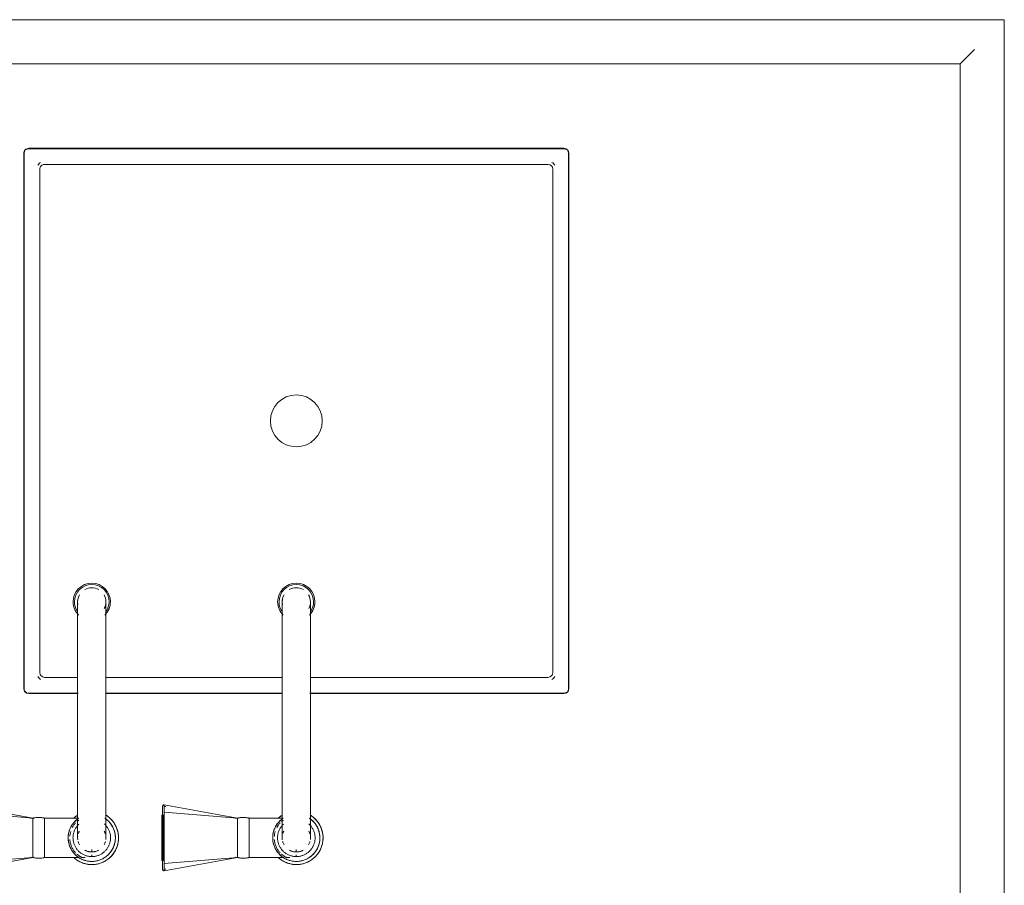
# Model space of a CAD drawing. Header units: millimetres. Extents: x -281 to 121694, y -16481 to 65128.
# Tile 10 of 256: x 14864 to 15490, y 11490 to 12040. Entities that reach past the tile are written whole.
import ezdxf

# ---------------------------------------------------------------- set-up
doc = ezdxf.new("R2010")
doc.units = ezdxf.units.MM
for name, color, linetype, lineweight in [('A--L$01A__Algemeen', 7, 'Continuous', 5), ('A--L74__VasteSanitaireVoorz', 1, 'Continuous', 5), ('A--L82__LosseGebruikersInvent', 1, 'Continuous', 5)]:
    doc.layers.add(name, color=color, linetype=linetype, lineweight=lineweight)

# ---------------------------------------------------------------- blocks, each defined once
blk = doc.blocks.new('NLRS_82_FU_UN_spoekbak_gen_kad - spoelbak dxbxh 900x900x957-V342-L_80_ 16')
at = {"layer": 'A--L$01A__Algemeen'}
for p, q in [((-450, 322.68), (-450, -577.32)), ((-422, 294.68), (-422, -549.32)), ((-422, 294.68), (-422, -549.32)), ((-170, -149.05), (-8.69, -149.05)), ((8.69, -149.05), (121.31, -149.05)), ((138.69, -149.05), (170, -149.05)), ((-173.28, -492.32), (-173.28, -152.32)), ((173.28, -152.32), (173.28, -492.32)), ((170, -495.6), (-170, -495.6)), ((-422, -549.32), (422, -549.32)), ((0, -549.32), (-422, -549.32)), ((0, -549.32), (422, -549.32)), ((-429.27, -556.59), (-423.73, -551.06)), ((-450, -577.32), (450, -577.32))]:
    blk.add_line(p, q, dxfattribs=at)
for centre, start, end in [((-170, -152.32), 90, 180), ((170, -152.32), 0, 90), ((-170, -492.32), 180, 270), ((170, -492.32), 270, 0)]:
    blk.add_arc(centre, 3.28, start, end, dxfattribs=at)
for points in [[(-423.73, -551.06), (-423.58, -550.9), (-423.24, -550.57), (-422.64, -549.96), (-422.21, -549.54), (-422, -549.32)], [(-431.04, -558.36), (-430.82, -558.14), (-430.38, -557.71), (-429.77, -557.09), (-429.42, -556.75), (-429.27, -556.59)]]:
    blk.add_open_spline(points, degree=3, dxfattribs=at)
at = {"layer": 'A--L74__VasteSanitaireVoorz'}
for p, q in [((37.39, -44.82), (84, -36.32)), ((84, -37.32), (83, -37.32)), ((84, -41.04), (84, -36.32)), ((167.39, -44.82), (214, -36.32)), ((37.39, -44.82), (84, -41.04)), ((84, -73.61), (84, -41.04)), ((85.5, -42.82), (84.5, -42.82)), ((84.5, -42.82), (84.5, -71.82)), ((84.5, -42.82), (84.5, -71.82)), ((85.5, -71.82), (85.5, -42.82)), ((85.5, -71.82), (85.5, -42.82)), ((167.39, -44.82), (214, -41.04)), ((0, -45.25), (0, -46.5)), ((0, -48.49), (0, -49.97)), ((6.3, -44.82), (4.1, -44.82)), ((30, -44.82), (8.29, -44.82)), ((30, -69.82), (30, -44.82)), ((38.71, -45.05), (37.39, -44.82)), ((37.39, -45.25), (37.39, -69.4)), ((85.5, -45.24), (84.5, -45.24)), ((84.5, -45.24), (84.5, -69.41)), ((84.5, -45.24), (84.5, -69.41)), ((84.5, -69.41), (84.5, -45.24)), ((84.5, -69.41), (84.5, -45.24)), ((85.5, -48.79), (84.5, -48.79)), ((84.5, -48.79), (84.5, -65.85)), ((84.5, -48.79), (84.5, -65.85)), ((84.5, -65.85), (84.5, -48.79)), ((84.5, -65.85), (84.5, -48.79)), ((85.5, -69.41), (85.5, -45.24)), ((85.5, -69.41), (85.5, -45.24)), ((85.5, -45.24), (85.5, -69.41)), ((85.5, -45.24), (85.5, -69.41)), ((85.5, -65.85), (85.5, -48.79)), ((85.5, -65.85), (85.5, -48.79)), ((85.5, -48.79), (85.5, -65.85)), ((85.5, -48.79), (85.5, -65.85)), ((130, -45.25), (130, -46.5)), ((130, -48.49), (130, -49.97)), ((136.3, -44.82), (134.1, -44.82)), ((160, -44.82), (138.29, -44.82)), ((160, -69.82), (160, -44.82)), ((168.71, -45.05), (167.39, -44.82)), ((167.39, -45.25), (167.39, -69.4)), ((84, -59.18), (84, -55.47)), ((85.5, -52.79), (84.5, -52.79)), ((84.5, -52.79), (84.5, -61.86)), ((84.5, -52.79), (84.5, -61.86)), ((84.5, -61.86), (84.5, -52.79)), ((84.5, -61.86), (84.5, -52.79)), ((85.5, -61.86), (85.5, -52.79)), ((85.5, -61.86), (85.5, -52.79)), ((85.5, -52.79), (85.5, -61.86)), ((85.5, -52.79), (85.5, -61.86)), ((84.5, -61.86), (85.5, -61.86)), ((84.5, -65.85), (85.5, -65.85)), ((8.39, -69.82), (30, -69.82)), ((37.39, -69.82), (38.71, -69.6)), ((37.39, -69.82), (84, -78.33)), ((37.39, -69.82), (84, -73.61)), ((84, -78.33), (84, -73.61)), ((84.5, -69.41), (85.5, -69.41)), ((84.5, -71.82), (85.5, -71.82)), ((138.39, -69.82), (160, -69.82)), ((167.39, -69.82), (168.71, -69.6)), ((167.39, -69.82), (214, -78.33)), ((167.39, -69.82), (214, -73.61)), ((83, -77.33), (84, -77.33)), ((-9, -87.32), (-9, -177.32)), ((9, -177.32), (9, -87.32)), ((121, -87.32), (121, -177.32)), ((139, -177.32), (139, -87.32)), ((-170, -149.32), (-8.69, -149.32)), ((8.69, -149.32), (121.31, -149.32)), ((138.69, -149.32), (170, -149.32)), ((-173, -492.32), (-173, -152.32)), ((173, -152.32), (173, -492.32)), ((-163, -162.32), (-163, -482.32)), ((-9, -159.32), (-160, -159.32)), ((121, -159.32), (9, -159.32)), ((160, -159.32), (139, -159.32)), ((163, -482.32), (163, -162.32)), ((-160, -485.32), (160, -485.32)), ((170, -495.32), (-170, -495.32))]:
    blk.add_line(p, q, dxfattribs=at)
at = {"layer": 'A--L74__VasteSanitaireVoorz', "flags": 128}
for points in [[(84, -36.32), (84.04, -36.32), (84.08, -36.32), (84.12, -36.33), (84.16, -36.33), (84.2, -36.34), (84.24, -36.35), (84.28, -36.36), (84.31, -36.37), (84.35, -36.38), (84.39, -36.4), (84.43, -36.41), (84.46, -36.43), (84.5, -36.45), (84.53, -36.47), (84.56, -36.49), (84.6, -36.52), (84.63, -36.54), (84.66, -36.57), (84.69, -36.59), (84.72, -36.62), (84.74, -36.65), (84.77, -36.68), (84.8, -36.71), (84.82, -36.75), (84.84, -36.78), (84.86, -36.81), (84.88, -36.85), (84.9, -36.88), (84.92, -36.92), (84.93, -36.96), (84.95, -36.99), (84.96, -37.03), (84.97, -37.07), (84.98, -37.11), (84.99, -37.15), (84.99, -37.19), (85, -37.23), (85, -37.27), (85, -37.31), (85, -37.32)], [(85, -37.32), (85, -37.32), (85, -37.34), (85, -37.36), (85, -37.4), (85, -37.43)], [(85, -41.36), (85, -41.14), (85, -40.92), (85, -40.7), (85, -40.49), (85, -40.28), (85, -40.07), (85, -39.87), (85, -39.68), (85, -39.49), (85, -39.31), (85, -39.13), (85, -38.97), (85, -38.8), (85, -38.65), (85, -38.5), (85, -38.36), (85, -38.23), (85, -38.11), (85, -37.99), (85, -37.89), (85, -37.79), (85, -37.7), (85, -37.62), (85, -37.55), (85, -37.49), (85, -37.44), (85, -37.39), (85, -37.36), (85, -37.34), (85, -37.32), (85, -37.32)], [(85, -37.43), (85, -37.84), (85, -38.33), (85, -38.89), (85, -39.53), (85, -40.24), (85, -41.03), (85, -41.88), (85, -42.81), (85, -43.8), (85, -44.86), (85, -45.99), (85, -47.18), (85, -48.43), (85, -49.74), (85, -51.11), (85, -52.53), (85, -53.39)], [(0, -40.32), (-0.68, -40.34), (-1.36, -40.38), (-2.04, -40.45), (-2.71, -40.54), (-3.38, -40.66), (-4.04, -40.81), (-4.7, -40.99), (-5.35, -41.19), (-5.99, -41.41), (-6.62, -41.67), (-7.24, -41.94), (-7.85, -42.25), (-8.45, -42.57), (-9.03, -42.92), (-9.6, -43.29), (-10.15, -43.69), (-10.69, -44.11), (-11.21, -44.54), (-11.71, -45), (-12.2, -45.48), (-12.66, -45.98), (-13.1, -46.49), (-13.53, -47.03), (-13.93, -47.57), (-14.31, -48.14), (-14.66, -48.72), (-14.99, -49.31), (-15.3, -49.92), (-15.59, -50.54), (-15.84, -51.16), (-16.08, -51.8), (-16.29, -52.45), (-16.47, -53.11), (-16.62, -53.77), (-16.75, -54.43), (-16.85, -55.11), (-16.93, -55.78), (-16.98, -56.46), (-17, -57.14), (-16.99, -57.82), (-16.96, -58.5), (-16.9, -59.18), (-16.81, -59.85), (-16.7, -60.52), (-16.56, -61.19), (-16.39, -61.85), (-16.19, -62.5), (-15.97, -63.14), (-15.73, -63.77), (-15.46, -64.4), (-15.16, -65.01), (-14.84, -65.61), (-14.5, -66.2), (-14.13, -66.77), (-13.74, -67.33), (-13.33, -67.87), (-12.9, -68.39), (-12.45, -68.9), (-11.97, -69.39), (-11.48, -69.86), (-10.97, -70.31), (-10.44, -70.74), (-9.9, -71.14), (-9.34, -71.53), (-8.76, -71.89)], [(0, -42.32), (-0.6, -42.34), (-1.2, -42.37), (-1.8, -42.43), (-2.39, -42.52), (-2.98, -42.62), (-3.57, -42.75), (-4.15, -42.91), (-4.72, -43.09), (-5.28, -43.29), (-5.84, -43.51), (-6.39, -43.75), (-6.93, -44.02), (-7.45, -44.31), (-7.97, -44.62), (-8.47, -44.94), (-8.96, -45.29), (-9.43, -45.66), (-9.89, -46.05), (-10.33, -46.45), (-10.76, -46.87), (-11.17, -47.31), (-11.56, -47.77), (-11.93, -48.24), (-12.29, -48.72), (-12.62, -49.22), (-12.94, -49.73), (-13.23, -50.25), (-13.5, -50.79), (-13.75, -51.33), (-13.98, -51.89), (-14.19, -52.45), (-14.37, -53.02), (-14.53, -53.6), (-14.67, -54.19), (-14.78, -54.77), (-14.87, -55.37), (-14.94, -55.96), (-14.98, -56.56), (-15, -57.16), (-14.99, -57.76), (-14.96, -58.36), (-14.91, -58.96), (-14.83, -59.55), (-14.73, -60.15), (-14.61, -60.73), (-14.46, -61.31), (-14.29, -61.89), (-14.09, -62.46), (-13.88, -63.02), (-13.64, -63.57), (-13.38, -64.11), (-13.1, -64.64), (-12.79, -65.15), (-12.47, -65.66), (-12.13, -66.15), (-11.76, -66.63), (-11.38, -67.09), (-10.98, -67.54), (-10.57, -67.97), (-10.13, -68.38), (-9.68, -68.78), (-9.22, -69.16), (-8.73, -69.52), (-8.24, -69.86)], [(11.48, -44.79), (10.97, -44.34), (10.44, -43.91), (9.9, -43.5), (9.34, -43.12), (8.76, -42.76), (8.17, -42.42), (7.57, -42.1), (6.96, -41.81), (6.33, -41.55), (5.69, -41.31), (5.05, -41.09), (4.4, -40.9), (3.74, -40.74), (3.07, -40.6), (2.4, -40.49), (1.72, -40.41), (1.05, -40.36), (0.37, -40.33), (0, -40.32)], [(8.47, -69.7), (8.96, -69.36), (9.43, -68.99), (9.89, -68.6), (10.33, -68.2), (10.76, -67.77), (11.17, -67.34), (11.56, -66.88), (11.93, -66.41), (12.29, -65.93), (12.62, -65.43), (12.94, -64.92), (13.23, -64.39), (13.5, -63.86), (13.75, -63.31), (13.98, -62.76), (14.19, -62.2), (14.37, -61.62), (14.53, -61.05), (14.67, -60.46), (14.78, -59.87), (14.87, -59.28), (14.94, -58.68), (14.98, -58.09), (15, -57.49), (14.99, -56.89), (14.96, -56.29), (14.91, -55.69), (14.83, -55.09), (14.73, -54.5), (14.61, -53.92), (14.46, -53.33), (14.29, -52.76), (14.09, -52.19), (13.88, -51.63), (13.64, -51.08), (13.38, -50.54), (13.1, -50.01), (12.79, -49.49), (12.47, -48.99), (12.13, -48.5), (11.76, -48.02), (11.38, -47.56), (10.98, -47.11), (10.57, -46.68), (10.13, -46.26), (9.68, -45.87), (9.22, -45.49), (8.73, -45.13), (8.24, -44.79), (7.73, -44.47), (7.21, -44.17), (6.68, -43.89), (6.14, -43.64), (5.59, -43.4), (5.02, -43.19), (4.46, -43), (3.88, -42.83), (3.3, -42.69), (2.71, -42.57), (2.12, -42.47), (1.52, -42.4), (0.92, -42.35), (0.32, -42.33), (0, -42.32)], [(85, -73.28), (85, -71.42), (85, -69.53), (85, -67.62), (85, -65.7), (85, -63.76), (85, -61.81), (85, -59.86), (85, -57.9), (85, -55.94), (85, -53.98), (85, -52.03), (85, -50.09), (85, -48.15), (85, -46.24), (85, -44.34), (85, -42.46), (85, -41.36)], [(130, -40.32), (129.32, -40.34), (128.64, -40.38), (127.96, -40.45), (127.29, -40.54), (126.62, -40.66), (125.96, -40.81), (125.3, -40.99), (124.65, -41.19), (124.01, -41.41), (123.38, -41.67), (122.76, -41.94), (122.15, -42.25), (121.55, -42.57), (120.97, -42.92), (120.4, -43.29), (119.85, -43.69), (119.31, -44.11), (118.79, -44.54), (118.29, -45), (117.8, -45.48), (117.34, -45.98), (116.9, -46.49), (116.47, -47.03), (116.07, -47.57), (115.69, -48.14), (115.34, -48.72), (115.01, -49.31), (114.7, -49.92), (114.41, -50.54), (114.16, -51.16), (113.92, -51.8), (113.71, -52.45), (113.53, -53.11), (113.38, -53.77), (113.25, -54.43), (113.15, -55.11), (113.07, -55.78), (113.02, -56.46), (113, -57.14), (113.01, -57.82), (113.04, -58.5), (113.1, -59.18), (113.19, -59.85), (113.3, -60.52), (113.44, -61.19), (113.61, -61.85), (113.81, -62.5), (114.03, -63.14), (114.27, -63.77), (114.54, -64.4), (114.84, -65.01), (115.16, -65.61), (115.5, -66.2), (115.87, -66.77), (116.26, -67.33), (116.67, -67.87), (117.1, -68.39), (117.55, -68.9), (118.03, -69.39), (118.52, -69.86), (119.03, -70.31), (119.56, -70.74), (120.1, -71.14), (120.66, -71.53), (121.24, -71.89)], [(130, -42.32), (129.4, -42.34), (128.8, -42.37), (128.2, -42.43), (127.61, -42.52), (127.02, -42.62), (126.43, -42.75), (125.85, -42.91), (125.28, -43.09), (124.72, -43.29), (124.16, -43.51), (123.61, -43.75), (123.07, -44.02), (122.55, -44.31), (122.03, -44.62), (121.53, -44.94), (121.04, -45.29), (120.57, -45.66), (120.11, -46.05), (119.67, -46.45), (119.24, -46.87), (118.83, -47.31), (118.44, -47.77), (118.07, -48.24), (117.71, -48.72), (117.38, -49.22), (117.06, -49.73), (116.77, -50.25), (116.5, -50.79), (116.25, -51.33), (116.02, -51.89), (115.81, -52.45), (115.63, -53.02), (115.47, -53.6), (115.33, -54.19), (115.22, -54.77), (115.13, -55.37), (115.06, -55.96), (115.02, -56.56), (115, -57.16), (115.01, -57.76), (115.04, -58.36), (115.09, -58.96), (115.17, -59.55), (115.27, -60.15), (115.39, -60.73), (115.54, -61.31), (115.71, -61.89), (115.91, -62.46), (116.12, -63.02), (116.36, -63.57), (116.62, -64.11), (116.9, -64.64), (117.21, -65.15), (117.53, -65.66), (117.87, -66.15), (118.24, -66.63), (118.62, -67.09), (119.02, -67.54), (119.43, -67.97), (119.87, -68.38), (120.32, -68.78), (120.78, -69.16), (121.27, -69.52), (121.76, -69.86)], [(141.48, -44.79), (140.97, -44.34), (140.44, -43.91), (139.9, -43.5), (139.34, -43.12), (138.76, -42.76), (138.17, -42.42), (137.57, -42.1), (136.96, -41.81), (136.33, -41.55), (135.69, -41.31), (135.05, -41.09), (134.4, -40.9), (133.74, -40.74), (133.07, -40.6), (132.4, -40.49), (131.72, -40.41), (131.05, -40.36), (130.37, -40.33), (130, -40.32)], [(138.47, -69.7), (138.96, -69.36), (139.43, -68.99), (139.89, -68.6), (140.33, -68.2), (140.76, -67.77), (141.17, -67.34), (141.56, -66.88), (141.93, -66.41), (142.29, -65.93), (142.62, -65.43), (142.94, -64.92), (143.23, -64.39), (143.5, -63.86), (143.75, -63.31), (143.98, -62.76), (144.19, -62.2), (144.37, -61.62), (144.53, -61.05), (144.67, -60.46), (144.78, -59.87), (144.87, -59.28), (144.94, -58.68), (144.98, -58.09), (145, -57.49), (144.99, -56.89), (144.96, -56.29), (144.91, -55.69), (144.83, -55.09), (144.73, -54.5), (144.61, -53.92), (144.46, -53.33), (144.29, -52.76), (144.09, -52.19), (143.88, -51.63), (143.64, -51.08), (143.38, -50.54), (143.1, -50.01), (142.79, -49.49), (142.47, -48.99), (142.13, -48.5), (141.76, -48.02), (141.38, -47.56), (140.98, -47.11), (140.57, -46.68), (140.13, -46.26), (139.68, -45.87), (139.22, -45.49), (138.73, -45.13), (138.24, -44.79), (137.73, -44.47), (137.21, -44.17), (136.68, -43.89), (136.14, -43.64), (135.59, -43.4), (135.02, -43.19), (134.46, -43), (133.88, -42.83), (133.3, -42.69), (132.71, -42.57), (132.12, -42.47), (131.52, -42.4), (130.92, -42.35), (130.32, -42.33), (130, -42.32)], [(0, -45.39), (-0.48, -45.4), (-0.95, -45.42), (-1.43, -45.47), (-1.9, -45.54), (-2.37, -45.62), (-2.84, -45.73), (-3.3, -45.85), (-3.76, -45.99), (-4.21, -46.15), (-4.65, -46.33), (-5.08, -46.52), (-5.51, -46.74), (-5.93, -46.96), (-6.34, -47.21), (-6.74, -47.47), (-7.13, -47.75), (-7.51, -48.04), (-7.87, -48.35), (-8.22, -48.67), (-8.56, -49.01), (-8.89, -49.36), (-9.2, -49.72), (-9.5, -50.09), (-9.78, -50.48), (-10.05, -50.87), (-10.3, -51.28), (-10.53, -51.7), (-10.75, -52.12), (-10.94, -52.56), (-11.13, -53), (-11.29, -53.45), (-11.44, -53.9), (-11.56, -54.36), (-11.67, -54.83), (-11.76, -55.29), (-11.84, -55.77), (-11.89, -56.24), (-11.92, -56.72), (-11.94, -57.2), (-11.93, -57.67), (-11.91, -58.15), (-11.87, -58.63), (-11.81, -59.1), (-11.72, -59.57), (-11.63, -60.04), (-11.51, -60.5), (-11.37, -60.96), (-11.22, -61.41), (-11.05, -61.85), (-10.86, -62.29), (-10.65, -62.72), (-10.42, -63.14), (-10.18, -63.56), (-9.93, -63.96), (-9.65, -64.35), (-9.36, -64.73), (-9.06, -65.1), (-8.74, -65.45), (-8.41, -65.8), (-8.06, -66.13)], [(-4.33, -49.43), (-4.01, -49.27), (-3.68, -49.11), (-3.35, -48.97), (-3.01, -48.84), (-2.67, -48.73), (-2.33, -48.63), (-1.98, -48.54), (-1.63, -48.47), (-1.27, -48.41), (-0.91, -48.37), (-0.55, -48.34), (-0.19, -48.33), (0, -48.32)], [(8.22, -65.98), (8.56, -65.64), (8.89, -65.29), (9.2, -64.93), (9.5, -64.56), (9.78, -64.17), (10.05, -63.77), (10.3, -63.37), (10.53, -62.95), (10.75, -62.53), (10.94, -62.09), (11.13, -61.65), (11.29, -61.2), (11.44, -60.75), (11.56, -60.29), (11.67, -59.82), (11.76, -59.35), (11.84, -58.88), (11.89, -58.41), (11.92, -57.93), (11.94, -57.45), (11.93, -56.98), (11.91, -56.5), (11.87, -56.02), (11.81, -55.55), (11.72, -55.08), (11.63, -54.61), (11.51, -54.15), (11.37, -53.69), (11.22, -53.24), (11.05, -52.79), (10.86, -52.36), (10.65, -51.93), (10.42, -51.5), (10.18, -51.09), (9.93, -50.69), (9.65, -50.3), (9.36, -49.92), (9.06, -49.55), (8.74, -49.19), (8.41, -48.85), (8.06, -48.52), (7.71, -48.21), (7.33, -47.9), (6.95, -47.62), (6.56, -47.35), (6.15, -47.09), (5.74, -46.86), (5.32, -46.64), (4.89, -46.43), (4.45, -46.24), (4, -46.08), (3.55, -45.92), (3.09, -45.79), (2.62, -45.68), (2.16, -45.58), (1.68, -45.51), (1.21, -45.45), (0.73, -45.41), (0.26, -45.39), (0, -45.39)], [(0, -48.32), (0.36, -48.33), (0.72, -48.35), (1.08, -48.39), (1.43, -48.44), (1.79, -48.5), (2.14, -48.58), (2.49, -48.67), (2.83, -48.78), (3.17, -48.9), (3.5, -49.03), (3.83, -49.18), (4.16, -49.34), (4.47, -49.51)], [(30, -45.42), (30, -45.39), (30, -45.36), (30.01, -45.33), (30.01, -45.3), (30.01, -45.27), (30.02, -45.24), (30.03, -45.21), (30.04, -45.18), (30.05, -45.16), (30.06, -45.13), (30.07, -45.1), (30.08, -45.07), (30.1, -45.05), (30.11, -45.02), (30.13, -45), (30.15, -44.97), (30.17, -44.95), (30.19, -44.92), (30.21, -44.9), (30.23, -44.88), (30.25, -44.86), (30.27, -44.84), (30.3, -44.82), (30.32, -44.8), (30.34, -44.79), (30.37, -44.77), (30.4, -44.76), (30.42, -44.74), (30.45, -44.73), (30.48, -44.72), (30.51, -44.71), (30.53, -44.7), (30.56, -44.69), (30.59, -44.69)], [(30, -45.42), (30, -45.43), (30, -45.46), (30, -45.5), (30, -45.57), (30, -45.66), (30, -45.76), (30, -45.88), (30, -46.02), (30, -46.18), (30, -46.36), (30, -46.55), (30, -46.76), (30, -46.99), (30, -47.24), (30, -47.5), (30, -47.78), (30, -48.07), (30, -48.37), (30, -48.7), (30, -49.03), (30, -49.38), (30, -49.74), (30, -50.11), (30, -50.5), (30, -50.89), (30, -51.3), (30, -51.71), (30, -52.14), (30, -52.57), (30, -53.01), (30, -53.46), (30, -53.91), (30, -54.37), (30, -54.83), (30, -55.3), (30, -55.77), (30, -56.24), (30, -56.72), (30, -57.2), (30, -57.67), (30, -58.15), (30, -58.62), (30, -59.09), (30, -59.56), (30, -60.03), (30, -60.49), (30, -60.95), (30, -61.4), (30, -61.84), (30, -62.28), (30, -62.71), (30, -63.13), (30, -63.54), (30, -63.94), (30, -64.33), (30, -64.71), (30, -65.08), (30, -65.43), (30, -65.77), (30, -66.1), (30, -66.42), (30, -66.72), (30, -67), (30, -67.27), (30, -67.52), (30, -67.76), (30, -67.98), (30, -68.19), (30, -68.37), (30, -68.54), (30, -68.69), (30, -68.82), (30, -68.94), (30, -69.03), (30, -69.11), (30, -69.17), (30, -69.21), (30, -69.23), (30, -69.23)], [(30, -46.46), (30, -46.28), (30, -46.11), (30, -45.96), (30, -45.82), (30, -45.71), (30, -45.62), (30, -45.54), (30, -45.48), (30, -45.44), (30, -45.42), (30, -45.42)], [(30.59, -44.69), (31.18, -44.57), (31.78, -44.48), (32.37, -44.42), (32.97, -44.38), (33.57, -44.36), (34.17, -44.37), (34.77, -44.4), (35.37, -44.45), (35.96, -44.53), (36.55, -44.64), (36.8, -44.69)], [(36.8, -44.69), (36.83, -44.69), (36.86, -44.7), (36.88, -44.71), (36.91, -44.72), (36.94, -44.73), (36.97, -44.74), (36.99, -44.76), (37.02, -44.77), (37.05, -44.79), (37.07, -44.8), (37.1, -44.82), (37.12, -44.84), (37.14, -44.86), (37.16, -44.88), (37.18, -44.9), (37.21, -44.92), (37.22, -44.95), (37.24, -44.97), (37.26, -44.99), (37.28, -45.02), (37.29, -45.05), (37.31, -45.07), (37.32, -45.1), (37.33, -45.13), (37.34, -45.15), (37.35, -45.18), (37.36, -45.21), (37.37, -45.24), (37.38, -45.27), (37.38, -45.3), (37.39, -45.33), (37.39, -45.36), (37.39, -45.39), (37.39, -45.42)], [(37.39, -69.23), (37.39, -69.22), (37.39, -69.19), (37.39, -69.14), (37.39, -69.08), (37.39, -68.99), (37.39, -68.89), (37.39, -68.77), (37.39, -68.62), (37.39, -68.47), (37.39, -68.29), (37.39, -68.09), (37.39, -67.88), (37.39, -67.66), (37.39, -67.41), (37.39, -67.15), (37.39, -66.87), (37.39, -66.58), (37.39, -66.27), (37.39, -65.95), (37.39, -65.62), (37.39, -65.27), (37.39, -64.91), (37.39, -64.54), (37.39, -64.15), (37.39, -63.76), (37.39, -63.35), (37.39, -62.93), (37.39, -62.51), (37.39, -62.08), (37.39, -61.64), (37.39, -61.19), (37.39, -60.74), (37.39, -60.28), (37.39, -59.81), (37.39, -59.35), (37.39, -58.88), (37.39, -58.4), (37.39, -57.93), (37.39, -57.45), (37.39, -56.98), (37.39, -56.5), (37.39, -56.03), (37.39, -55.55), (37.39, -55.08), (37.39, -54.62), (37.39, -54.16), (37.39, -53.7), (37.39, -53.25), (37.39, -52.81), (37.39, -52.37), (37.39, -51.94), (37.39, -51.52), (37.39, -51.11), (37.39, -50.71), (37.39, -50.32), (37.39, -49.94), (37.39, -49.57), (37.39, -49.22), (37.39, -48.87), (37.39, -48.55), (37.39, -48.23), (37.39, -47.93), (37.39, -47.65), (37.39, -47.38), (37.39, -47.12), (37.39, -46.89), (37.39, -46.67), (37.39, -46.46), (37.39, -46.28), (37.39, -46.11), (37.39, -45.96), (37.39, -45.82), (37.39, -45.71), (37.39, -45.62), (37.39, -45.54), (37.39, -45.48), (37.39, -45.44), (37.39, -45.42), (37.39, -45.42)], [(37.39, -45.42), (37.39, -45.43), (37.39, -45.46), (37.39, -45.5), (37.39, -45.57), (37.39, -45.66), (37.39, -45.76), (37.39, -45.88), (37.39, -46.02), (37.39, -46.18), (37.39, -46.36)], [(130, -45.39), (129.52, -45.4), (129.05, -45.42), (128.57, -45.47), (128.1, -45.54), (127.63, -45.62), (127.16, -45.73), (126.7, -45.85), (126.24, -45.99), (125.79, -46.15), (125.35, -46.33), (124.92, -46.52), (124.49, -46.74), (124.07, -46.96), (123.66, -47.21), (123.26, -47.47), (122.87, -47.75), (122.49, -48.04), (122.13, -48.35), (121.78, -48.67), (121.44, -49.01), (121.11, -49.36), (120.8, -49.72), (120.5, -50.09), (120.22, -50.48), (119.95, -50.87), (119.7, -51.28), (119.47, -51.7), (119.25, -52.12), (119.06, -52.56), (118.87, -53), (118.71, -53.45), (118.56, -53.9), (118.44, -54.36), (118.33, -54.83), (118.24, -55.29), (118.16, -55.77), (118.11, -56.24), (118.08, -56.72), (118.06, -57.2), (118.07, -57.67), (118.09, -58.15), (118.13, -58.63), (118.19, -59.1), (118.28, -59.57), (118.37, -60.04), (118.49, -60.5), (118.63, -60.96), (118.78, -61.41), (118.95, -61.85), (119.14, -62.29), (119.35, -62.72), (119.58, -63.14), (119.82, -63.56), (120.07, -63.96), (120.35, -64.35), (120.64, -64.73), (120.94, -65.1), (121.26, -65.45), (121.59, -65.8), (121.94, -66.13)], [(125.67, -49.43), (125.99, -49.27), (126.32, -49.11), (126.65, -48.97), (126.99, -48.84), (127.33, -48.73), (127.67, -48.63), (128.02, -48.54), (128.37, -48.47), (128.73, -48.41), (129.09, -48.37), (129.45, -48.34), (129.81, -48.33), (130, -48.32)], [(138.22, -65.98), (138.56, -65.64), (138.89, -65.29), (139.2, -64.93), (139.5, -64.56), (139.78, -64.17), (140.05, -63.77), (140.3, -63.37), (140.53, -62.95), (140.75, -62.53), (140.94, -62.09), (141.13, -61.65), (141.29, -61.2), (141.44, -60.75), (141.56, -60.29), (141.67, -59.82), (141.76, -59.35), (141.84, -58.88), (141.89, -58.41), (141.92, -57.93), (141.94, -57.45), (141.93, -56.98), (141.91, -56.5), (141.87, -56.02), (141.81, -55.55), (141.72, -55.08), (141.63, -54.61), (141.51, -54.15), (141.37, -53.69), (141.22, -53.24), (141.05, -52.79), (140.86, -52.36), (140.65, -51.93), (140.42, -51.5), (140.18, -51.09), (139.93, -50.69), (139.65, -50.3), (139.36, -49.92), (139.06, -49.55), (138.74, -49.19), (138.41, -48.85), (138.06, -48.52), (137.71, -48.21), (137.33, -47.9), (136.95, -47.62), (136.56, -47.35), (136.15, -47.09), (135.74, -46.86), (135.32, -46.64), (134.89, -46.43), (134.45, -46.24), (134, -46.08), (133.55, -45.92), (133.09, -45.79), (132.62, -45.68), (132.16, -45.58), (131.68, -45.51), (131.21, -45.45), (130.73, -45.41), (130.26, -45.39), (130, -45.39)], [(130, -48.32), (130.36, -48.33), (130.72, -48.35), (131.08, -48.39), (131.43, -48.44), (131.79, -48.5), (132.14, -48.58), (132.49, -48.67), (132.83, -48.78), (133.17, -48.9), (133.5, -49.03), (133.83, -49.18), (134.16, -49.34), (134.47, -49.51)], [(160, -45.42), (160, -45.39), (160, -45.36), (160.01, -45.33), (160.01, -45.3), (160.01, -45.27), (160.02, -45.24), (160.03, -45.21), (160.04, -45.18), (160.05, -45.16), (160.06, -45.13), (160.07, -45.1), (160.08, -45.07), (160.1, -45.05), (160.11, -45.02), (160.13, -45), (160.15, -44.97), (160.17, -44.95), (160.19, -44.92), (160.21, -44.9), (160.23, -44.88), (160.25, -44.86), (160.27, -44.84), (160.3, -44.82), (160.32, -44.8), (160.34, -44.79), (160.37, -44.77), (160.4, -44.76), (160.42, -44.74), (160.45, -44.73), (160.48, -44.72), (160.51, -44.71), (160.53, -44.7), (160.56, -44.69), (160.59, -44.69)], [(160, -45.42), (160, -45.43), (160, -45.46), (160, -45.5), (160, -45.57), (160, -45.66), (160, -45.76), (160, -45.88), (160, -46.02), (160, -46.18), (160, -46.36), (160, -46.55), (160, -46.76), (160, -46.99), (160, -47.24), (160, -47.5), (160, -47.78), (160, -48.07), (160, -48.37), (160, -48.7), (160, -49.03), (160, -49.38), (160, -49.74), (160, -50.11), (160, -50.5), (160, -50.89), (160, -51.3), (160, -51.71), (160, -52.14), (160, -52.57), (160, -53.01), (160, -53.46), (160, -53.91), (160, -54.37), (160, -54.83), (160, -55.3), (160, -55.77), (160, -56.24), (160, -56.72), (160, -57.2), (160, -57.67), (160, -58.15), (160, -58.62), (160, -59.09), (160, -59.56), (160, -60.03), (160, -60.49), (160, -60.95), (160, -61.4), (160, -61.84), (160, -62.28), (160, -62.71), (160, -63.13), (160, -63.54), (160, -63.94), (160, -64.33), (160, -64.71), (160, -65.08), (160, -65.43), (160, -65.77), (160, -66.1), (160, -66.42), (160, -66.72), (160, -67), (160, -67.27), (160, -67.52), (160, -67.76), (160, -67.98), (160, -68.19), (160, -68.37), (160, -68.54), (160, -68.69), (160, -68.82), (160, -68.94), (160, -69.03), (160, -69.11), (160, -69.17), (160, -69.21), (160, -69.23), (160, -69.23)], [(160, -46.46), (160, -46.28), (160, -46.11), (160, -45.96), (160, -45.82), (160, -45.71), (160, -45.62), (160, -45.54), (160, -45.48), (160, -45.44), (160, -45.42), (160, -45.42)], [(160.59, -44.69), (161.18, -44.57), (161.78, -44.48), (162.37, -44.42), (162.97, -44.38), (163.57, -44.36), (164.17, -44.37), (164.77, -44.4), (165.37, -44.45), (165.96, -44.53), (166.55, -44.64), (166.8, -44.69)], [(166.8, -44.69), (166.83, -44.69), (166.86, -44.7), (166.88, -44.71), (166.91, -44.72), (166.94, -44.73), (166.97, -44.74), (166.99, -44.76), (167.02, -44.77), (167.05, -44.79), (167.07, -44.8), (167.1, -44.82), (167.12, -44.84), (167.14, -44.86), (167.16, -44.88), (167.18, -44.9), (167.21, -44.92), (167.22, -44.95), (167.24, -44.97), (167.26, -44.99), (167.28, -45.02), (167.29, -45.05), (167.31, -45.07), (167.32, -45.1), (167.33, -45.13), (167.34, -45.15), (167.35, -45.18), (167.36, -45.21), (167.37, -45.24), (167.38, -45.27), (167.38, -45.3), (167.39, -45.33), (167.39, -45.36), (167.39, -45.39), (167.39, -45.42)], [(167.39, -69.23), (167.39, -69.22), (167.39, -69.19), (167.39, -69.14), (167.39, -69.08), (167.39, -68.99), (167.39, -68.89), (167.39, -68.77), (167.39, -68.62), (167.39, -68.47), (167.39, -68.29), (167.39, -68.09), (167.39, -67.88), (167.39, -67.66), (167.39, -67.41), (167.39, -67.15), (167.39, -66.87), (167.39, -66.58), (167.39, -66.27), (167.39, -65.95), (167.39, -65.62), (167.39, -65.27), (167.39, -64.91), (167.39, -64.54), (167.39, -64.15), (167.39, -63.76), (167.39, -63.35), (167.39, -62.93), (167.39, -62.51), (167.39, -62.08), (167.39, -61.64), (167.39, -61.19), (167.39, -60.74), (167.39, -60.28), (167.39, -59.81), (167.39, -59.35), (167.39, -58.88), (167.39, -58.4), (167.39, -57.93), (167.39, -57.45), (167.39, -56.98), (167.39, -56.5), (167.39, -56.03), (167.39, -55.55), (167.39, -55.08), (167.39, -54.62), (167.39, -54.16), (167.39, -53.7), (167.39, -53.25), (167.39, -52.81), (167.39, -52.37), (167.39, -51.94), (167.39, -51.52), (167.39, -51.11), (167.39, -50.71), (167.39, -50.32), (167.39, -49.94), (167.39, -49.57), (167.39, -49.22), (167.39, -48.87), (167.39, -48.55), (167.39, -48.23), (167.39, -47.93), (167.39, -47.65), (167.39, -47.38), (167.39, -47.12), (167.39, -46.89), (167.39, -46.67), (167.39, -46.46), (167.39, -46.28), (167.39, -46.11), (167.39, -45.96), (167.39, -45.82), (167.39, -45.71), (167.39, -45.62), (167.39, -45.54), (167.39, -45.48), (167.39, -45.44), (167.39, -45.42), (167.39, -45.42)], [(167.39, -45.42), (167.39, -45.43), (167.39, -45.46), (167.39, -45.5), (167.39, -45.57), (167.39, -45.66), (167.39, -45.76), (167.39, -45.88), (167.39, -46.02), (167.39, -46.18), (167.39, -46.36)], [(-8.68, -54.93), (-8.57, -54.59), (-8.46, -54.24)], [(8.51, -54.4), (8.62, -54.74), (8.72, -55.09)], [(8.92, -56.15), (8.96, -56.51), (8.99, -56.87), (9, -57.23), (9, -57.59), (8.98, -57.95), (8.95, -58.3)], [(85, -53.39), (85, -53.57), (85, -53.76), (85, -53.96), (85, -54.16), (85, -54.37), (85, -54.58), (85, -54.79), (85, -55.01), (85, -55.24), (85, -55.46), (85, -55.69), (85, -55.92), (85, -56.16), (85, -56.4), (85, -56.63), (85, -56.87), (85, -57.11), (85, -57.35), (85, -57.59), (85, -57.83), (85, -58.07), (85, -58.31), (85, -58.54), (85, -58.78), (85, -59.01), (85, -59.24), (85, -59.46), (85, -59.69), (85, -59.9), (85, -60.12), (85, -60.33), (85, -60.53), (85, -60.73), (85, -60.93), (85, -61.12), (85, -61.26)], [(121.32, -54.93), (121.43, -54.59), (121.54, -54.24)], [(138.51, -54.4), (138.62, -54.74), (138.72, -55.09)], [(138.92, -56.15), (138.96, -56.51), (138.99, -56.87), (139, -57.23), (139, -57.59), (138.98, -57.95), (138.95, -58.3)], [(-8.92, -58.5), (-8.96, -58.14), (-8.99, -57.78), (-9, -57.42), (-9, -57.06), (-8.98, -56.7), (-8.95, -56.34)], [(-9, -57.32), (-9, -57.35), (-9, -57.42), (-9, -57.54), (-9, -57.71), (-9, -57.92), (-9, -58.18), (-9, -58.49), (-9, -58.85), (-9, -59.25), (-9, -59.69), (-9, -60.18), (-9, -60.71), (-9, -61.29), (-9, -61.91), (-9, -62.56), (-9, -63.26), (-9, -64), (-9, -64.77), (-9, -65.58), (-9, -66.42), (-9, -67.3), (-9, -68.21), (-9, -69.15), (-9, -70.12), (-9, -71.11), (-9, -72.14), (-9, -73.18), (-9, -74.25), (-9, -75.34), (-9, -76.45), (-9, -77.58), (-9, -78.72), (-9, -79.88), (-9, -81.05), (-9, -82.22), (-9, -83.41), (-9, -84.6), (-9, -85.8), (-9, -87), (-9, -87.32)], [(-8.1, -61.25), (-8.25, -60.92), (-8.39, -60.59), (-8.51, -60.25), (-8.62, -59.9)], [(8.57, -60.06), (8.46, -60.4), (8.33, -60.74), (8.18, -61.07), (8.03, -61.39)], [(9, -87.32), (9, -86.12), (9, -84.93), (9, -83.73), (9, -82.54), (9, -81.36), (9, -80.19), (9, -79.03), (9, -77.89), (9, -76.76), (9, -75.64), (9, -74.55), (9, -73.47), (9, -72.42), (9, -71.39), (9, -70.38), (9, -69.41), (9, -68.46), (9, -67.54), (9, -66.66), (9, -65.8), (9, -64.98), (9, -64.2), (9, -63.46), (9, -62.75), (9, -62.08), (9, -61.45), (9, -60.87), (9, -60.32), (9, -59.82), (9, -59.36), (9, -58.95), (9, -58.58), (9, -58.26), (9, -57.99), (9, -57.76), (9, -57.58), (9, -57.45), (9, -57.36), (9, -57.33)], [(85, -61.26), (85, -62.71), (85, -64.11), (85, -65.46), (85, -66.74), (85, -67.97), (85, -69.13), (85, -70.23), (85, -71.26), (85, -72.23), (85, -73.13), (85, -73.95), (85, -74.71), (85, -75.39), (85, -76), (85, -76.53), (85, -76.99), (85, -77.22)], [(121.08, -58.5), (121.04, -58.14), (121.01, -57.78), (121, -57.42), (121, -57.06), (121.02, -56.7), (121.05, -56.34)], [(121, -57.32), (121, -57.35), (121, -57.42), (121, -57.54), (121, -57.71), (121, -57.92), (121, -58.18), (121, -58.49), (121, -58.85), (121, -59.25), (121, -59.69), (121, -60.18), (121, -60.71), (121, -61.29), (121, -61.91), (121, -62.56), (121, -63.26), (121, -64), (121, -64.77), (121, -65.58), (121, -66.42), (121, -67.3), (121, -68.21), (121, -69.15), (121, -70.12), (121, -71.11), (121, -72.14), (121, -73.18), (121, -74.25), (121, -75.34), (121, -76.45), (121, -77.58), (121, -78.72), (121, -79.88), (121, -81.05), (121, -82.22), (121, -83.41), (121, -84.6), (121, -85.8), (121, -87), (121, -87.32)], [(121.9, -61.25), (121.75, -60.92), (121.61, -60.59), (121.49, -60.25), (121.38, -59.9)], [(138.57, -60.06), (138.46, -60.4), (138.33, -60.74), (138.18, -61.07), (138.03, -61.39)], [(139, -87.32), (139, -86.12), (139, -84.93), (139, -83.73), (139, -82.54), (139, -81.36), (139, -80.19), (139, -79.03), (139, -77.89), (139, -76.76), (139, -75.64), (139, -74.55), (139, -73.47), (139, -72.42), (139, -71.39), (139, -70.38), (139, -69.41), (139, -68.46), (139, -67.54), (139, -66.66), (139, -65.8), (139, -64.98), (139, -64.2), (139, -63.46), (139, -62.75), (139, -62.08), (139, -61.45), (139, -60.87), (139, -60.32), (139, -59.82), (139, -59.36), (139, -58.95), (139, -58.58), (139, -58.26), (139, -57.99), (139, -57.76), (139, -57.58), (139, -57.45), (139, -57.36), (139, -57.33)], [(30, -69.23), (30, -69.22), (30, -69.19), (30, -69.14), (30, -69.08), (30, -68.99), (30, -68.89), (30, -68.77), (30, -68.62), (30, -68.47), (30, -68.29)], [(37.39, -68.19), (37.39, -68.37), (37.39, -68.54), (37.39, -68.69), (37.39, -68.82), (37.39, -68.94), (37.39, -69.03), (37.39, -69.11), (37.39, -69.17), (37.39, -69.21), (37.39, -69.23), (37.39, -69.23)], [(160, -69.23), (160, -69.22), (160, -69.19), (160, -69.14), (160, -69.08), (160, -68.99), (160, -68.89), (160, -68.77), (160, -68.62), (160, -68.47), (160, -68.29)], [(167.39, -68.19), (167.39, -68.37), (167.39, -68.54), (167.39, -68.69), (167.39, -68.82), (167.39, -68.94), (167.39, -69.03), (167.39, -69.11), (167.39, -69.17), (167.39, -69.21), (167.39, -69.23), (167.39, -69.23)], [(9.03, -71.73), (9.6, -71.35), (10.15, -70.96), (10.69, -70.54), (11.21, -70.1), (11.71, -69.65)], [(30.59, -69.96), (30.57, -69.96), (30.54, -69.95), (30.51, -69.94), (30.48, -69.93), (30.45, -69.92), (30.42, -69.9), (30.4, -69.89), (30.37, -69.88), (30.35, -69.86), (30.32, -69.84), (30.3, -69.83), (30.27, -69.81), (30.25, -69.79), (30.23, -69.77), (30.21, -69.75), (30.19, -69.72), (30.17, -69.7), (30.15, -69.68), (30.13, -69.65), (30.12, -69.63), (30.1, -69.6), (30.09, -69.58), (30.07, -69.55), (30.06, -69.52), (30.05, -69.49), (30.04, -69.47), (30.03, -69.44), (30.02, -69.41), (30.02, -69.38), (30.01, -69.35), (30.01, -69.32), (30, -69.29), (30, -69.26), (30, -69.23)], [(36.8, -69.96), (36.21, -70.07), (35.61, -70.16), (35.02, -70.23), (34.42, -70.27), (33.82, -70.29), (33.22, -70.28), (32.62, -70.25), (32.02, -70.19), (31.43, -70.11), (30.84, -70.01), (30.59, -69.96)], [(37.39, -69.23), (37.39, -69.26), (37.39, -69.29), (37.39, -69.32), (37.38, -69.35), (37.38, -69.38), (37.37, -69.41), (37.36, -69.44), (37.35, -69.46), (37.34, -69.49), (37.33, -69.52), (37.32, -69.55), (37.31, -69.57), (37.29, -69.6), (37.28, -69.63), (37.26, -69.65), (37.24, -69.68), (37.23, -69.7), (37.21, -69.72), (37.19, -69.75), (37.17, -69.77), (37.14, -69.79), (37.12, -69.81), (37.1, -69.83), (37.07, -69.84), (37.05, -69.86), (37.02, -69.88), (37, -69.89), (36.97, -69.9), (36.94, -69.92), (36.91, -69.93), (36.89, -69.94), (36.86, -69.95), (36.83, -69.96), (36.8, -69.96)], [(85, -77.33), (85, -77.32), (85, -77.31), (85, -77.29), (85, -77.25), (85, -77.21), (85, -77.16), (85, -77.1), (85, -77.02), (85, -76.94), (85, -76.86), (85, -76.76), (85, -76.65), (85, -76.54), (85, -76.41), (85, -76.28), (85, -76.14), (85, -75.99), (85, -75.84), (85, -75.68), (85, -75.51), (85, -75.33), (85, -75.15), (85, -74.96), (85, -74.77), (85, -74.57), (85, -74.37), (85, -74.16), (85, -73.94), (85, -73.73), (85, -73.5), (85, -73.28)], [(139.03, -71.73), (139.6, -71.35), (140.15, -70.96), (140.69, -70.54), (141.21, -70.1), (141.71, -69.65)], [(160.59, -69.96), (160.57, -69.96), (160.54, -69.95), (160.51, -69.94), (160.48, -69.93), (160.45, -69.92), (160.42, -69.9), (160.4, -69.89), (160.37, -69.88), (160.35, -69.86), (160.32, -69.84), (160.3, -69.83), (160.27, -69.81), (160.25, -69.79), (160.23, -69.77), (160.21, -69.75), (160.19, -69.72), (160.17, -69.7), (160.15, -69.68), (160.13, -69.65), (160.12, -69.63), (160.1, -69.6), (160.09, -69.58), (160.07, -69.55), (160.06, -69.52), (160.05, -69.49), (160.04, -69.47), (160.03, -69.44), (160.02, -69.41), (160.02, -69.38), (160.01, -69.35), (160.01, -69.32), (160, -69.29), (160, -69.26), (160, -69.23)], [(166.8, -69.96), (166.21, -70.07), (165.61, -70.16), (165.02, -70.23), (164.42, -70.27), (163.82, -70.29), (163.22, -70.28), (162.62, -70.25), (162.02, -70.19), (161.43, -70.11), (160.84, -70.01), (160.59, -69.96)], [(167.39, -69.23), (167.39, -69.26), (167.39, -69.29), (167.39, -69.32), (167.38, -69.35), (167.38, -69.38), (167.37, -69.41), (167.36, -69.44), (167.35, -69.46), (167.34, -69.49), (167.33, -69.52), (167.32, -69.55), (167.31, -69.57), (167.29, -69.6), (167.28, -69.63), (167.26, -69.65), (167.24, -69.68), (167.23, -69.7), (167.21, -69.72), (167.19, -69.75), (167.17, -69.77), (167.14, -69.79), (167.12, -69.81), (167.1, -69.83), (167.07, -69.84), (167.05, -69.86), (167.02, -69.88), (167, -69.89), (166.97, -69.9), (166.94, -69.92), (166.91, -69.93), (166.89, -69.94), (166.86, -69.95), (166.83, -69.96), (166.8, -69.96)], [(85, -77.33), (85, -77.37), (85, -77.41), (84.99, -77.45), (84.99, -77.49), (84.98, -77.53), (84.97, -77.57), (84.96, -77.61), (84.95, -77.64), (84.94, -77.68), (84.92, -77.72), (84.9, -77.76), (84.89, -77.79), (84.87, -77.83), (84.85, -77.86), (84.83, -77.89), (84.8, -77.93), (84.78, -77.96), (84.75, -77.99), (84.72, -78.02), (84.7, -78.05), (84.67, -78.07), (84.64, -78.1), (84.61, -78.12), (84.57, -78.15), (84.54, -78.17), (84.51, -78.19), (84.47, -78.21), (84.44, -78.23), (84.4, -78.25), (84.36, -78.26), (84.32, -78.27), (84.29, -78.29), (84.25, -78.3), (84.21, -78.31), (84.17, -78.31), (84.13, -78.32), (84.09, -78.33), (84.05, -78.33), (84.01, -78.33), (84, -78.33)], [(85, -77.22), (85, -77.26), (85, -77.29), (85, -77.31), (85, -77.33), (85, -77.33)], [(-9, -177.32), (-9, -178.52), (-9, -179.72), (-9, -180.92), (-9, -182.1), (-9, -183.28), (-9, -184.46), (-9, -185.61), (-9, -186.76), (-9, -187.89), (-9, -189.01), (-9, -190.1), (-9, -191.18), (-9, -192.23), (-9, -193.26), (-9, -194.26), (-9, -195.24), (-9, -196.19), (-9, -197.11), (-9, -197.99), (-9, -198.84), (-9, -199.66), (-9, -200.45), (-9, -201.19), (-9, -201.9), (-9, -202.57), (-9, -203.2), (-9, -203.78), (-9, -204.33), (-9, -204.83), (-9, -205.29), (-9, -205.7), (-9, -206.06), (-9, -206.39), (-9, -206.66), (-9, -206.89), (-9, -207.07), (-9, -207.2), (-9, -207.29), (-9, -207.32)], [(9, -207.32), (9, -207.3), (9, -207.23), (9, -207.11), (9, -206.94), (9, -206.73), (9, -206.46), (9, -206.16), (9, -205.8), (9, -205.4), (9, -204.96), (9, -204.47), (9, -203.93), (9, -203.36), (9, -202.74), (9, -202.08), (9, -201.39), (9, -200.65), (9, -199.88), (9, -199.07), (9, -198.23), (9, -197.35), (9, -196.44), (9, -195.5), (9, -194.53), (9, -193.53), (9, -192.51), (9, -191.46), (9, -190.39), (9, -189.3), (9, -188.19), (9, -187.07), (9, -185.93), (9, -184.77), (9, -183.6), (9, -182.42), (9, -181.24), (9, -180.04), (9, -178.85), (9, -177.65), (9, -177.32)], [(121, -177.32), (121, -178.52), (121, -179.72), (121, -180.92), (121, -182.1), (121, -183.28), (121, -184.46), (121, -185.61), (121, -186.76), (121, -187.89), (121, -189.01), (121, -190.1), (121, -191.18), (121, -192.23), (121, -193.26), (121, -194.26), (121, -195.24), (121, -196.19), (121, -197.11), (121, -197.99), (121, -198.84), (121, -199.66), (121, -200.45), (121, -201.19), (121, -201.9), (121, -202.57), (121, -203.2), (121, -203.78), (121, -204.33), (121, -204.83), (121, -205.29), (121, -205.7), (121, -206.06), (121, -206.39), (121, -206.66), (121, -206.89), (121, -207.07), (121, -207.2), (121, -207.29), (121, -207.32)], [(139, -207.32), (139, -207.3), (139, -207.23), (139, -207.11), (139, -206.94), (139, -206.73), (139, -206.46), (139, -206.16), (139, -205.8), (139, -205.4), (139, -204.96), (139, -204.47), (139, -203.93), (139, -203.36), (139, -202.74), (139, -202.08), (139, -201.39), (139, -200.65), (139, -199.88), (139, -199.07), (139, -198.23), (139, -197.35), (139, -196.44), (139, -195.5), (139, -194.53), (139, -193.53), (139, -192.51), (139, -191.46), (139, -190.39), (139, -189.3), (139, -188.19), (139, -187.07), (139, -185.93), (139, -184.77), (139, -183.6), (139, -182.42), (139, -181.24), (139, -180.04), (139, -178.85), (139, -177.65), (139, -177.32)]]:
    blk.add_lwpolyline(points, dxfattribs=at)
at = {"layer": 'A--L74__VasteSanitaireVoorz'}
for centre, radius, start, end in [((0, -57.32), 17, 111.15201, 238.69887), ((0, -57.32), 15, 90, 235.40297), ((0, -57.32), 17, 90, 104.97139), ((0, -57.32), 17, 75.00258, 90), ((0, -57.32), 15, 82.78277, 90), ((0, -57.32), 15, 64.23323, 74.16941), ((0, -57.32), 17, 49.33069, 68.7456), ((130, -57.32), 17, 111.15201, 238.69887), ((130, -57.32), 15, 90, 235.40297), ((130, -57.32), 17, 90, 104.97139), ((130, -57.32), 17, 75.00258, 90), ((130, -57.32), 15, 82.78277, 90), ((130, -57.32), 15, 64.23323, 74.16941), ((130, -57.32), 17, 49.33069, 68.7456), ((0, -57.32), 9, 90, 101.55852), ((0, -57.32), 9, 90, 101.55852), ((0, -57.32), 9, 90, 101.55852), ((0, -57.32), 9, 78.44148, 90), ((0, -57.32), 9, 78.44148, 90), ((0, -57.32), 9, 78.44148, 90), ((0, -57.32), 15, 45.76115, 60.37018), ((0, -57.32), 15, 28.97047, 44.27529), ((130, -57.32), 9, 90, 101.55852), ((130, -57.32), 9, 90, 101.55852), ((130, -57.32), 9, 90, 101.55852), ((130, -57.32), 9, 78.44148, 90), ((130, -57.32), 9, 78.44148, 90), ((130, -57.32), 9, 78.44148, 90), ((130, -57.32), 15, 45.76115, 60.37018), ((130, -57.32), 15, 28.97047, 44.27529), ((0, -57.32), 9, 150, 161.55852), ((0, -57.32), 9, 150, 161.55852), ((0, -57.32), 9, 150, 161.55852), ((0, -57.32), 9, 18.44148, 30), ((0, -57.32), 9, 18.44148, 30), ((0, -57.32), 9, 18.44148, 30), ((0, -57.32), 15, 1.83156, 22.80279), ((130, -57.32), 9, 150, 161.55852), ((130, -57.32), 9, 150, 161.55852), ((130, -57.32), 9, 150, 161.55852), ((130, -57.32), 9, 18.44148, 30), ((130, -57.32), 9, 18.44148, 30), ((130, -57.32), 9, 18.44148, 30), ((130, -57.32), 15, 1.83156, 22.80279), ((0, -57.32), 9, 198.44148, 208.23724), ((0, -57.32), 9, 198.44148, 208.23724), ((0, -57.32), 9, 198.44148, 208.23724), ((0, -57.32), 9, 331.83678, 341.55852), ((0, -57.32), 9, 331.83678, 341.55852), ((0, -57.32), 9, 331.83678, 341.55852), ((0, -57.32), 15, 343.95939, 358.16992), ((130, -57.32), 9, 198.44148, 208.23724), ((130, -57.32), 9, 198.44148, 208.23724), ((130, -57.32), 9, 198.44148, 208.23724), ((130, -57.32), 9, 331.83678, 341.55852), ((130, -57.32), 9, 331.83678, 341.55852), ((130, -57.32), 9, 331.83678, 341.55852), ((130, -57.32), 15, 343.95939, 358.16992), ((0, -57.32), 15, 305.14016, 314.23808), ((0, -57.32), 15, 315.72587, 331.03403), ((130, -57.32), 15, 305.14016, 314.23808), ((130, -57.32), 15, 315.72587, 331.03403), ((0, -57.32), 17, 301.84734, 310.66931), ((130, -57.32), 17, 301.84734, 310.66931), ((-170, -152.32), 3, 90, 120), ((170, -152.32), 3, 77.14286, 90), ((170, -152.32), 3, 25.71429, 64.28571), ((-170, -152.32), 3, 150, 180), ((170, -152.32), 3, 360, 12.85714), ((-160, -162.32), 5, 120, 150), ((-160, -162.32), 3, 90, 180), ((160, -162.32), 3, 0, 90), ((160, -162.32), 5, 30, 60), ((0, -207.32), 11.85, 135, 180), ((0, -207.32), 11.85, 360, 45), ((130, -207.32), 11.85, 135, 180), ((130, -207.32), 11.85, 360, 45), ((0, -207.32), 10.99, 146.22858, 180), ((0, -207.32), 9, 151.76276, 210), ((0, -207.32), 9, 330, 10.57968), ((0, -207.32), 10.99, 360, 30.99094), ((130, -207.32), 10.99, 146.22858, 180), ((130, -207.32), 9, 151.76276, 210), ((130, -207.32), 9, 330, 10.57968), ((130, -207.32), 10.99, 360, 30.99094), ((0, -207.32), 11.85, 180, 360), ((0, -207.32), 10.99, 180, 360), ((0, -207.32), 9, 350.8703, 360), ((130, -207.32), 11.85, 180, 360), ((130, -207.32), 10.99, 180, 360), ((130, -207.32), 9, 350.8703, 360), ((0, -207.32), 9, 240.00084, 270), ((0, -207.32), 9, 240, 300), ((0, -207.32), 9, 270, 299.99917), ((130, -207.32), 9, 240.00084, 270), ((130, -207.32), 9, 240, 300), ((130, -207.32), 9, 270, 299.99917), ((0, -322.32), 16.5, 0, 180), ((0, -322.32), 16.5, 180, 360), ((-160, -482.32), 5, 210, 240), ((-160, -482.32), 3, 180, 270), ((160, -482.32), 3, 270, 0), ((160, -482.32), 5, 300, 330), ((-170, -492.32), 3, 180, 210), ((170, -492.32), 3, 330, 360), ((-170, -492.32), 3, 240, 270), ((170, -492.32), 3, 270, 300)]:
    blk.add_arc(centre, radius, start, end, dxfattribs=at)
for points, knots in [([(6.3, -44.82), (6.43, -44.89), (6.7, -45.02), (7.15, -45.29), (7.45, -45.47), (7.69, -45.62), (7.95, -45.8), (8.33, -46.07), (8.85, -46.47), (9.28, -46.84), (9.5, -47.04)], [0, 0, 0, 0, 0.0555556, 0.0833333, 0.0972222, 0.1111111, 0.125, 0.1388889, 0.1666667, 0.1944444, 0.1944444, 0.1944444, 0.1944444]), ([(8.29, -69.82), (8.37, -69.77), (8.57, -69.64), (8.94, -69.37), (9.19, -69.18), (9.39, -69.03), (9.61, -68.84), (9.94, -68.56), (10.39, -68.15), (10.95, -67.58), (11.51, -66.96), (12.05, -66.28), (12.75, -65.26), (13.4, -64.12), (13.96, -62.84), (14.33, -61.82), (14.62, -60.74), (14.91, -59.27), (15.03, -57.72), (14.97, -56.14), (14.79, -54.63), (14.36, -52.8), (13.7, -51.14), (13.08, -49.96), (12.58, -49.13), (12.04, -48.37), (11.51, -47.69), (10.95, -47.06), (10.39, -46.49), (9.94, -46.08), (9.61, -45.8), (9.39, -45.62), (9.18, -45.46), (8.94, -45.28), (8.57, -45.01), (8.37, -44.88), (8.29, -44.82)], [0, 0, 0, 0, 0.055556, 0.083333, 0.097222, 0.111111, 0.125, 0.138889, 0.166667, 0.194444, 0.222222, 0.25, 0.277778, 0.333333, 0.361111, 0.388889, 0.416667, 0.444444, 0.5, 0.527778, 0.555556, 0.611111, 0.666667, 0.694444, 0.722222, 0.75, 0.777778, 0.805556, 0.833333, 0.861111, 0.875, 0.888889, 0.902778, 0.916667, 0.944444, 1, 1, 1, 1]), ([(10.3, -47.85), (10.45, -48), (10.79, -48.39), (11.32, -49.06), (11.87, -49.88), (12.38, -50.77), (12.85, -51.73), (13.25, -52.76), (13.58, -53.85), (13.83, -55.03), (13.93, -55.88), (13.97, -56.35)], [0.2305109, 0.2305109, 0.2305109, 0.2305109, 0.25, 0.2777778, 0.3055556, 0.3333333, 0.3611111, 0.3888889, 0.4166667, 0.4444444, 0.4772922, 0.4772922, 0.4772922, 0.4772922]), ([(136.3, -44.82), (136.43, -44.89), (136.7, -45.02), (137.15, -45.29), (137.45, -45.47), (137.69, -45.62), (137.95, -45.8), (138.33, -46.07), (138.85, -46.47), (139.28, -46.84), (139.5, -47.04)], [0, 0, 0, 0, 0.0555556, 0.0833333, 0.0972222, 0.1111111, 0.125, 0.1388889, 0.1666667, 0.1944444, 0.1944444, 0.1944444, 0.1944444]), ([(138.29, -69.82), (138.37, -69.77), (138.57, -69.64), (138.94, -69.37), (139.19, -69.18), (139.39, -69.03), (139.61, -68.84), (139.94, -68.56), (140.39, -68.15), (140.95, -67.58), (141.51, -66.96), (142.05, -66.28), (142.75, -65.26), (143.4, -64.12), (143.96, -62.84), (144.33, -61.82), (144.62, -60.74), (144.91, -59.27), (145.03, -57.72), (144.97, -56.14), (144.79, -54.63), (144.36, -52.8), (143.7, -51.14), (143.08, -49.96), (142.58, -49.13), (142.04, -48.37), (141.51, -47.69), (140.95, -47.06), (140.39, -46.49), (139.94, -46.08), (139.61, -45.8), (139.39, -45.62), (139.18, -45.46), (138.94, -45.28), (138.57, -45.01), (138.37, -44.88), (138.29, -44.82)], [0, 0, 0, 0, 0.055556, 0.083333, 0.097222, 0.111111, 0.125, 0.138889, 0.166667, 0.194444, 0.222222, 0.25, 0.277778, 0.333333, 0.361111, 0.388889, 0.416667, 0.444444, 0.5, 0.527778, 0.555556, 0.611111, 0.666667, 0.694444, 0.722222, 0.75, 0.777778, 0.805556, 0.833333, 0.861111, 0.875, 0.888889, 0.902778, 0.916667, 0.944444, 1, 1, 1, 1]), ([(140.3, -47.85), (140.45, -48), (140.79, -48.39), (141.32, -49.06), (141.87, -49.88), (142.38, -50.77), (142.85, -51.73), (143.25, -52.76), (143.58, -53.85), (143.83, -55.03), (143.93, -55.88), (143.97, -56.35)], [0.2305109, 0.2305109, 0.2305109, 0.2305109, 0.25, 0.2777778, 0.3055556, 0.3333333, 0.3611111, 0.3888889, 0.4166667, 0.4444444, 0.4772922, 0.4772922, 0.4772922, 0.4772922]), ([(13.97, -58.3), (13.96, -58.37), (13.92, -58.84), (13.79, -59.88), (13.57, -60.82), (13.4, -61.37)], [0.52279602, 0.52279602, 0.52279602, 0.52279602, 0.52777778, 0.55555556, 0.59787915, 0.59787915, 0.59787915, 0.59787915]), ([(143.97, -58.3), (143.96, -58.37), (143.92, -58.84), (143.79, -59.88), (143.57, -60.82), (143.4, -61.37)], [0.52279602, 0.52279602, 0.52279602, 0.52279602, 0.52777778, 0.55555556, 0.59787915, 0.59787915, 0.59787915, 0.59787915]), ([(12.38, -63.87), (12.3, -64.02), (12.13, -64.32), (11.78, -64.9), (11.32, -65.58), (10.79, -66.26), (10.45, -66.65), (10.3, -66.8)], [0.6666667, 0.6666667, 0.6666667, 0.6666667, 0.6805556, 0.6944444, 0.7222222, 0.75, 0.7695525, 0.7695525, 0.7695525, 0.7695525]), ([(142.38, -63.87), (142.3, -64.02), (142.13, -64.32), (141.78, -64.9), (141.32, -65.58), (140.79, -66.26), (140.45, -66.65), (140.3, -66.8)], [0.6666667, 0.6666667, 0.6666667, 0.6666667, 0.6805556, 0.6944444, 0.7222222, 0.75, 0.7695525, 0.7695525, 0.7695525, 0.7695525])]:
    blk.add_open_spline(points, degree=3, knots=knots, dxfattribs=at)
for points in [[(9.5, -67.61), (9.28, -67.81), (8.85, -68.18), (8.44, -68.5), (8.24, -68.64)], [(139.5, -67.61), (139.28, -67.81), (138.85, -68.18), (138.44, -68.5), (138.24, -68.64)]]:
    blk.add_open_spline(points, degree=3, dxfattribs=at)

msp = doc.modelspace()

# ---------------------------------------------------------------- block references
at = {"layer": 'A--L82__LosseGebruikersInvent', "rotation": 180}
msp.add_blockref('NLRS_82_FU_UN_spoekbak_gen_kad - spoelbak dxbxh 900x900x957-V342-L_80_ 16', (15040.06, 11462.71), dxfattribs=at)

doc.saveas('drawing.dxf')
